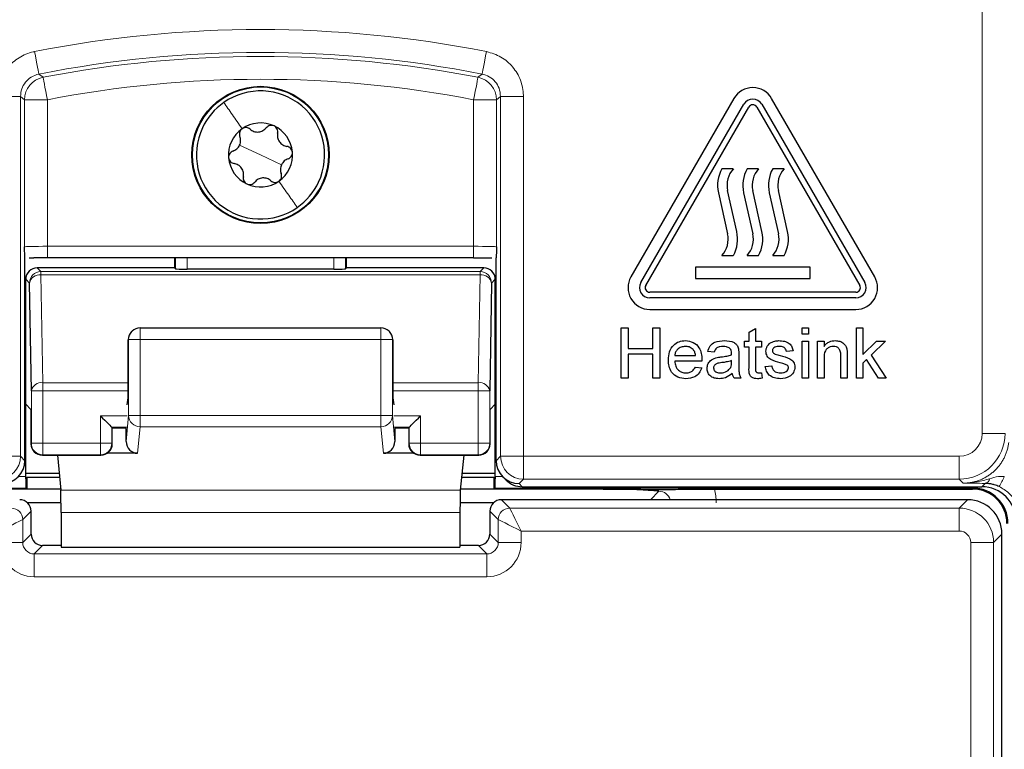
# Paper-space layout 'Blatt3' of a CAD drawing. Header units: millimetres. Extents: x 5 to 418, y 2 to 292.
# Tile 11 of 36: x 132 to 154, y 183 to 199. Entities that reach past the tile are written whole.
import ezdxf

# ---------------------------------------------------------------- set-up
doc = ezdxf.new("R2010")
doc.units = ezdxf.units.MM

psp = doc.layouts.new('Blatt3')

# ---------------------------------------------------------------- linework, layer by layer
at = {"color": 7, "linetype": 'Continuous', "lineweight": 18}
for p, q in [((153.4627, 189.5155), (153.4627, 231.3497)), ((131.9627, 196.8779), (132.4626, 196.8779)), ((132.4626, 196.8779), (132.4626, 189.0156)), ((132.5502, 193.5913), (132.5502, 196.8058)), ((132.5502, 196.8058), (133.0501, 196.8058)), ((133.0501, 196.8058), (133.0501, 193.6041)), ((142.3579, 196.8058), (142.8579, 196.8058)), ((142.3579, 193.6041), (142.3579, 196.8058)), ((142.8579, 196.8058), (142.8579, 193.5913)), ((142.9454, 189.0156), (142.9454, 196.8779)), ((143.4454, 196.8779), (142.9454, 196.8779)), ((143.4454, 196.8779), (143.4454, 189.0156)), ((137.704, 195.5997), (137.247, 195.8129)), ((137.704, 195.5997), (138.161, 195.3865)), ((133.0501, 193.3542), (133.0501, 193.6041)), ((133.0501, 193.6041), (142.3579, 193.6041)), ((142.3579, 193.3542), (142.3579, 193.6041)), ((135.8497, 193.1107), (135.8497, 193.3542)), ((136.0997, 193.3542), (136.0997, 193.1064)), ((139.3083, 193.1064), (139.3083, 193.3542)), ((139.5583, 193.3542), (139.5583, 193.1107)), ((132.8274, 193.1326), (132.9086, 193.0515)), ((142.4995, 193.0515), (142.5806, 193.1326)), ((132.6586, 192.8015), (132.5775, 192.8827)), ((132.9086, 193.0515), (132.9086, 192.9783)), ((132.9086, 193.0515), (142.4995, 193.0515)), ((132.9086, 192.9783), (132.9497, 190.6229)), ((132.9086, 192.9783), (142.4995, 192.9783)), ((142.4583, 190.6229), (142.4995, 192.9783)), ((142.4995, 192.9783), (142.4995, 193.0515)), ((142.8306, 192.8827), (142.7494, 192.8015)), ((135.0747, 191.5703), (135.0747, 191.8203)), ((140.3333, 191.5703), (140.3333, 191.8203)), ((134.8247, 191.5703), (134.8159, 191.5615)), ((134.8247, 189.9072), (134.8247, 191.5703)), ((134.8247, 191.5703), (135.0747, 191.5703)), ((140.3333, 191.5703), (135.0747, 191.5703)), ((135.0747, 191.5703), (135.0747, 189.9072)), ((140.3333, 189.9072), (140.3333, 191.5703)), ((140.3333, 191.5703), (140.5833, 191.5703)), ((140.5833, 191.5703), (140.5833, 189.9072)), ((140.5921, 191.5615), (140.5833, 191.5703)), ((132.9497, 190.6229), (132.9497, 190.4462)), ((132.9497, 190.6229), (134.8159, 190.6229)), ((140.5921, 190.6229), (142.4583, 190.6229)), ((142.4583, 190.4462), (142.4583, 190.6229)), ((132.6997, 189.2997), (132.6997, 190.4462)), ((132.9497, 190.4462), (132.6997, 190.4462)), ((132.9497, 190.4462), (132.9497, 189.2997)), ((132.9497, 190.4462), (134.8156, 190.4462)), ((140.5924, 190.4462), (142.4583, 190.4462)), ((142.4583, 189.2997), (142.4583, 190.4462)), ((142.7083, 190.4462), (142.4583, 190.4462)), ((142.7083, 190.4462), (142.7083, 189.2997)), ((134.2083, 189.2997), (134.2083, 189.8997)), ((134.7941, 189.8997), (134.2083, 189.8997)), ((134.7697, 189.3354), (134.8247, 189.9072)), ((134.8247, 189.9072), (135.0747, 189.9072)), ((135.0747, 189.9072), (140.3333, 189.9072)), ((135.0747, 189.6612), (135.0747, 189.9072)), ((140.3333, 189.9072), (140.5833, 189.9072)), ((140.3333, 189.6612), (140.3333, 189.9072)), ((140.5833, 189.9072), (140.6384, 189.3354)), ((141.1997, 189.8997), (140.6139, 189.8997)), ((141.1997, 189.8997), (141.1997, 189.2997)), ((134.4583, 189.6497), (134.4583, 189.2997)), ((134.7898, 189.6497), (134.4583, 189.6497)), ((135.0747, 189.6612), (135.0189, 189.0822)), ((140.3333, 189.6612), (135.0747, 189.6612)), ((140.3891, 189.0822), (140.3333, 189.6612)), ((140.9497, 189.6497), (140.6182, 189.6497)), ((140.9497, 189.2997), (140.9497, 189.6497)), ((153.9626, 189.5155), (153.4627, 189.5155)), ((132.6902, 189.2902), (132.6997, 189.2997)), ((132.9497, 189.2997), (132.6997, 189.2997)), ((132.9497, 189.2997), (132.9497, 189.0497)), ((132.9497, 189.2997), (134.2083, 189.2997)), ((134.2083, 189.0497), (134.2083, 189.2997)), ((134.4583, 189.2997), (134.2083, 189.2997)), ((134.4583, 189.2997), (134.4678, 189.2902)), ((140.9402, 189.2902), (140.9497, 189.2997)), ((141.1997, 189.2997), (140.9497, 189.2997)), ((141.1997, 189.2997), (141.1997, 189.0497)), ((141.1997, 189.2997), (142.4583, 189.2997)), ((142.4583, 189.0497), (142.4583, 189.2997)), ((142.7083, 189.2997), (142.4583, 189.2997)), ((142.7083, 189.2997), (142.7178, 189.2902)), ((131.9627, 189.0156), (132.4626, 189.0156)), ((132.4626, 189.0156), (132.5588, 188.9195)), ((132.9497, 189.0497), (132.9402, 189.0402)), ((132.9497, 189.0497), (134.2083, 189.0497)), ((134.2179, 189.0402), (134.2083, 189.0497)), ((141.1997, 189.0497), (141.1902, 189.0402)), ((141.1997, 189.0497), (142.4583, 189.0497)), ((142.4679, 189.0402), (142.4583, 189.0497)), ((142.8493, 188.9195), (142.9454, 189.0156)), ((142.9454, 189.0156), (143.4454, 189.0156)), ((143.4454, 189.0156), (152.9628, 189.0156)), ((143.4454, 188.5157), (143.4454, 189.0156)), ((152.9628, 188.5157), (152.9628, 189.0156)), ((132.4177, 188.5716), (132.5775, 188.5716)), ((142.8306, 188.5716), (142.9904, 188.5716)), ((143.4454, 188.5157), (143.3494, 188.4197)), ((143.3494, 188.4197), (143.4193, 188.3497)), ((152.9628, 188.5157), (143.4454, 188.5157)), ((153.0489, 188.4296), (152.9628, 188.5157)), ((153.4541, 188.3497), (153.5277, 188.4233)), ((132.5818, 188.3216), (122.154, 188.3216)), ((142.0672, 188.2775), (133.3409, 188.2775)), ((153.254, 188.3216), (142.8263, 188.3216)), ((146.2205, 188.0658), (146.4047, 188.2501)), ((153.254, 188.3216), (153.254, 188.3497)), ((153.254, 188.3216), (153.254, 188.2997)), ((142.9629, 188.0658), (143.1461, 187.8826)), ((152.962, 187.8826), (153.1453, 188.0658)), ((132.6951, 187.8159), (132.5119, 187.6326)), ((142.06, 187.7855), (133.348, 187.7855)), ((142.8962, 187.6326), (142.7129, 187.8159)), ((143.1461, 187.8826), (152.962, 187.8826)), ((152.962, 187.8826), (152.962, 187.3826)), ((132.5119, 187.6326), (132.5119, 187.1325)), ((142.8962, 187.1325), (142.8962, 187.6326)), ((132.5119, 187.1325), (132.6951, 187.3158)), ((142.7129, 187.3158), (142.8962, 187.1325)), ((143.3961, 187.3826), (143.3961, 187.1325)), ((152.962, 187.3826), (143.3961, 187.3826)), ((153.8951, 187.3159), (153.7119, 187.1327)), ((132.0119, 187.1325), (132.5119, 187.1325)), ((132.9451, 187.0658), (132.7618, 186.8826)), ((142.6462, 186.8826), (142.4629, 187.0658)), ((143.3961, 187.1325), (142.8962, 187.1325)), ((153.7119, 187.1327), (153.2119, 187.1327)), ((153.2119, 178.7702), (153.2119, 187.1327)), ((153.7119, 187.1327), (153.7119, 178.7702)), ((132.7618, 186.3826), (132.7618, 186.8826)), ((132.7618, 186.8826), (142.6462, 186.8826)), ((142.6462, 186.3826), (142.6462, 186.8826)), ((142.6462, 186.3826), (132.7618, 186.3826))]:
    psp.add_line(p, q, dxfattribs=at)
at = {"color": 7, "linetype": 'Continuous', "lineweight": 25}
for p, q in [((148.0427, 196.8343), (145.7927, 192.9372)), ((151.1154, 192.9372), (148.8654, 196.8343)), ((146.0092, 192.8122), (148.2592, 196.7093)), ((146.1174, 192.7497), (148.3674, 196.6468)), ((148.5406, 196.6468), (150.7906, 192.7497)), ((148.6489, 196.7093), (150.8989, 192.8122)), ((148.029, 195.2997), (147.779, 195.2997)), ((148.579, 195.2997), (148.329, 195.2997)), ((149.1387, 195.2997), (148.8887, 195.2997)), ((148.1042, 193.9244), (147.904, 194.8198)), ((148.6542, 193.9244), (148.454, 194.8198)), ((149.2139, 193.9244), (149.0137, 194.8198)), ((147.7038, 194.775), (147.904, 193.8797)), ((148.2538, 194.775), (148.454, 193.8797)), ((148.8135, 194.775), (149.0137, 193.8797)), ((132.5588, 188.9198), (132.5588, 193.3552)), ((132.6493, 193.3521), (132.7574, 193.3528)), ((142.3579, 193.3542), (133.0501, 193.3542)), ((135.8278, 193.3542), (135.8278, 193.1326)), ((139.5802, 193.1326), (139.5802, 193.3542)), ((142.8493, 188.9198), (142.8493, 193.3552)), ((147.779, 193.3997), (148.029, 193.3997)), ((148.329, 193.3997), (148.579, 193.3997)), ((148.8887, 193.3997), (149.1387, 193.3997)), ((135.8278, 193.1326), (132.8274, 193.1326)), ((135.8497, 193.1107), (135.8278, 193.1326)), ((139.3083, 193.1064), (136.0997, 193.1064)), ((139.5802, 193.1326), (139.5583, 193.1107)), ((142.5806, 193.1326), (139.5802, 193.1326)), ((149.704, 193.1497), (147.204, 193.1497)), ((147.204, 193.1497), (147.204, 192.8997)), ((149.704, 192.8997), (149.704, 193.1497)), ((132.5775, 190.1536), (132.5775, 192.8827)), ((142.8306, 190.1536), (142.8306, 192.8827)), ((147.204, 192.8997), (149.704, 192.8997)), ((132.6997, 190.4462), (132.6586, 192.8015)), ((142.7494, 192.8015), (142.7083, 190.4462)), ((150.704, 192.5997), (146.204, 192.5997)), ((150.704, 192.4747), (146.204, 192.4747)), ((146.204, 192.2247), (150.704, 192.2247)), ((135.0747, 191.8203), (140.3333, 191.8203)), ((145.5809, 190.7247), (145.5809, 191.8247)), ((145.5809, 191.8247), (145.7361, 191.8247)), ((145.7361, 191.8247), (145.7361, 191.3734)), ((146.272, 191.3734), (146.272, 191.8247)), ((146.272, 191.8247), (146.4271, 191.8247)), ((146.4271, 191.8247), (146.4271, 190.7247)), ((148.3733, 191.7242), (148.5143, 191.8044)), ((148.5143, 191.8044), (148.5143, 191.5286)), ((149.5297, 191.6837), (149.5297, 191.8247)), ((149.5297, 191.8247), (149.6707, 191.8247)), ((149.6707, 191.8247), (149.6707, 191.6837)), ((150.7167, 191.8247), (150.8577, 191.8247)), ((150.7167, 190.7247), (150.7167, 191.8247)), ((150.8577, 191.8247), (150.8577, 191.2412)), ((134.8979, 191.7471), (134.8904, 191.7396)), ((140.5176, 191.7396), (140.5101, 191.7471)), ((148.3733, 191.5286), (148.3733, 191.7242)), ((149.6707, 191.6837), (149.5297, 191.6837)), ((134.8159, 190.5399), (134.8159, 191.5615)), ((140.5921, 191.5615), (140.5921, 190.5399)), ((145.7361, 191.3734), (146.272, 191.3734)), ((148.2745, 191.4016), (148.2745, 191.5286)), ((148.2745, 191.5286), (148.3733, 191.5286)), ((148.3733, 191.4016), (148.2745, 191.4016)), ((148.3733, 190.9506), (148.3733, 191.4016)), ((148.5143, 191.5286), (148.6412, 191.5286)), ((148.6412, 191.4016), (148.5143, 191.4016)), ((148.5143, 191.4016), (148.5143, 190.9455)), ((148.6412, 191.5286), (148.6412, 191.4016)), ((149.5297, 191.5286), (149.6707, 191.5286)), ((149.5297, 190.7247), (149.5297, 191.5286)), ((149.6707, 191.5286), (149.6707, 190.7247)), ((149.8681, 190.7247), (149.8681, 191.5286)), ((149.8681, 191.5286), (150.0092, 191.5286)), ((150.0092, 191.5286), (150.0092, 191.4164)), ((150.8577, 191.2412), (151.1526, 191.5286)), ((151.3489, 191.5286), (151.0402, 191.228)), ((151.1526, 191.5286), (151.3489, 191.5286)), ((146.272, 191.2465), (145.7361, 191.2465)), ((145.7361, 191.2465), (145.7361, 190.7247)), ((146.272, 190.7247), (146.272, 191.2465)), ((146.7515, 191.2183), (147.2027, 191.2183)), ((147.6117, 191.2888), (147.4707, 191.3029)), ((148.1476, 191.2458), (148.1476, 191.0738)), ((149.3322, 191.317), (149.1912, 191.3029)), ((150.0092, 191.1557), (150.0092, 190.7247)), ((150.3758, 190.7247), (150.3758, 191.2046)), ((150.5168, 191.2165), (150.5168, 190.7247)), ((151.0402, 191.228), (151.363, 190.7247)), ((147.3431, 191.0914), (146.7515, 191.0914)), ((147.2012, 190.9645), (147.3394, 190.9504)), ((147.9918, 191.0645), (147.9925, 191.1055)), ((148.7258, 190.9786), (148.8668, 190.9927)), ((150.9386, 191.1291), (150.8577, 191.0502)), ((150.8577, 191.0502), (150.8577, 190.7247)), ((151.1982, 190.7247), (150.9386, 191.1291)), ((145.7361, 190.7247), (145.5809, 190.7247)), ((146.4271, 190.7247), (146.272, 190.7247)), ((148.1899, 190.7247), (148.0489, 190.7247)), ((148.6412, 190.8411), (148.6553, 190.7227)), ((149.6707, 190.7247), (149.5297, 190.7247)), ((150.0092, 190.7247), (149.8681, 190.7247)), ((150.5168, 190.7247), (150.3758, 190.7247)), ((150.8577, 190.7247), (150.7167, 190.7247)), ((151.363, 190.7247), (151.1982, 190.7247)), ((134.7941, 190.1364), (134.8122, 190.2927)), ((140.5958, 190.2927), (140.6139, 190.1364)), ((132.6902, 190.0408), (132.5775, 190.1536)), ((132.5775, 188.5716), (132.5775, 190.1536)), ((142.8306, 190.1536), (142.7178, 190.0408)), ((142.8306, 188.5716), (142.8306, 190.1536)), ((132.6902, 190.0408), (132.6902, 189.2902)), ((142.7178, 189.2902), (142.7178, 190.0408)), ((134.4583, 189.6497), (134.4678, 189.6402)), ((140.9497, 189.6497), (140.9402, 189.6402)), ((134.4678, 189.2902), (134.4678, 189.6402)), ((134.7714, 189.6313), (134.4678, 189.6313)), ((134.7697, 189.3354), (134.7697, 189.6313)), ((140.9402, 189.6313), (140.6366, 189.6313)), ((140.6384, 189.6313), (140.6384, 189.3354)), ((140.9402, 189.6402), (140.9402, 189.2902)), ((132.9402, 189.0402), (134.2179, 189.0402)), ((133.2674, 189.0402), (133.3409, 188.2775)), ((135.0189, 189.0822), (134.3564, 189.0822)), ((141.0516, 189.0822), (140.3891, 189.0822)), ((141.1902, 189.0402), (142.4679, 189.0402)), ((142.1406, 189.0402), (142.0672, 188.2775)), ((132.5588, 188.9195), (132.5588, 188.9198)), ((142.8493, 188.9195), (142.8493, 188.9198)), ((132.5775, 188.6494), (133.305, 188.6494)), ((142.103, 188.6494), (142.8306, 188.6494)), ((142.9957, 188.5662), (143.0656, 188.4962)), ((132.5774, 188.5264), (132.5775, 188.5264)), ((132.6037, 188.5525), (132.5775, 188.5264)), ((133.3144, 188.5525), (132.6037, 188.5525)), ((132.6037, 188.5525), (132.6037, 188.2997)), ((142.8044, 188.5525), (142.0937, 188.5525)), ((142.8305, 188.5264), (142.8044, 188.5525)), ((142.8044, 188.2997), (142.8044, 188.5525)), ((142.8305, 188.5264), (142.8306, 188.5264)), ((132.6037, 188.2997), (130.2205, 188.2997)), ((132.6037, 188.2997), (132.5818, 188.3216)), ((133.3387, 188.2997), (132.6037, 188.2997)), ((142.8044, 188.2997), (142.0693, 188.2997)), ((142.8263, 188.3216), (142.8044, 188.2997)), ((145.1876, 188.2997), (142.8044, 188.2997)), ((143.4193, 188.3497), (153.4541, 188.3497)), ((147.6166, 188.2997), (153.254, 188.2997)), ((133.3472, 187.9984), (132.6159, 187.9984)), ((142.7921, 187.9984), (142.0608, 187.9984)), ((153.1453, 188.0658), (142.9629, 188.0658)), ((132.6951, 187.3158), (132.6951, 187.8159)), ((133.348, 187.7855), (133.348, 187.0311)), ((142.06, 187.7855), (142.06, 187.0311)), ((142.7129, 187.8159), (142.7129, 187.3158)), ((153.8951, 131.3335), (153.8951, 187.3159)), ((133.348, 187.0658), (132.9451, 187.0658)), ((142.4629, 187.0658), (142.06, 187.0658)), ((133.348, 187.0311), (142.06, 187.0311))]:
    psp.add_line(p, q, dxfattribs=at)
at = {"color": 7, "linetype": 'Continuous', "lineweight": 18, "flags": 128}
for points in [[(132.769, 197.8588), (132.7876, 197.7641), (132.8056, 197.6731), (132.8222, 197.5889), (132.8368, 197.515), (132.8488, 197.4539), (132.8579, 197.4081), (132.8636, 197.3792), (132.8657, 197.3683)], [(142.6391, 197.8588), (142.6204, 197.7641), (142.6024, 197.6731), (142.5858, 197.5889), (142.5712, 197.515), (142.5592, 197.4539), (142.5502, 197.4081), (142.5445, 197.3792), (142.5423, 197.3683)], [(132.8657, 197.3683), (132.8835, 197.354), (132.9548, 197.2965)], [(132.9548, 197.2965), (132.9569, 197.2856), (132.9625, 197.2567), (132.9714, 197.2109), (132.9833, 197.1498), (132.9976, 197.0758), (133.014, 196.9916), (133.0317, 196.9005), (133.0501, 196.8058)], [(142.4533, 197.2965), (142.4512, 197.2856), (142.4456, 197.2567), (142.4366, 197.2109), (142.4248, 197.1498), (142.4104, 197.0758), (142.394, 196.9916), (142.3763, 196.9005), (142.3579, 196.8058)], [(142.4533, 197.2965), (142.471, 197.3108), (142.5423, 197.3683)], [(132.5502, 196.8058), (132.5063, 196.8419), (132.4626, 196.8779)], [(142.9454, 196.8779), (142.9018, 196.8419), (142.8579, 196.8058)], [(143.1461, 187.8826), (143.1517, 187.8715), (143.1664, 187.842), (143.1898, 187.7953), (143.2209, 187.7331), (143.2586, 187.6577), (143.3014, 187.572), (143.3479, 187.4791), (143.3961, 187.3826)], [(132.0119, 187.3826), (132.1084, 187.4309), (132.2013, 187.4773), (132.287, 187.5202), (132.3624, 187.5579), (132.4246, 187.589), (132.4713, 187.6123), (132.5008, 187.6271), (132.5119, 187.6326)], [(142.8962, 187.6326), (142.9073, 187.6271), (142.9367, 187.6123), (142.9834, 187.589), (143.0457, 187.5579), (143.121, 187.5202), (143.2068, 187.4773), (143.2996, 187.4309), (143.3961, 187.3826)]]:
    psp.add_lwpolyline(points, dxfattribs=at)
at = {"color": 7, "linetype": 'Continuous', "lineweight": 25, "flags": 128}
for points in [[(134.2083, 189.8997), (134.2566, 189.8514), (134.303, 189.805), (134.3459, 189.7621), (134.3836, 189.7245), (134.4147, 189.6933), (134.438, 189.67), (134.4528, 189.6553), (134.4583, 189.6497)], [(140.9497, 189.6497), (140.9553, 189.6553), (140.97, 189.67), (140.9934, 189.6933), (141.0245, 189.7245), (141.0622, 189.7621), (141.105, 189.805), (141.1515, 189.8514), (141.1997, 189.8997)]]:
    psp.add_lwpolyline(points, dxfattribs=at)
at = {"color": 7, "linetype": 'Continuous', "lineweight": 25}
for radius in [1.5, 1.486]:
    psp.add_circle((137.704, 195.5997), radius, dxfattribs=at)
at = {"color": 7, "linetype": 'Continuous', "lineweight": 18}
for centre, radius, start, end in [((137.704, 172.8497), 25.4913, 78.83718, 101.16282), ((137.704, 172.8497), 24.9914, 78.83718, 101.16282), ((137.704, 172.8497), 24.9038, 79.00614, 100.99386), ((133.0503, 196.8056), 0.5001, 101.01006, 179.9836), ((137.704, 172.8497), 24.4039, 79.00614, 100.99386), ((142.3578, 196.8056), 0.5001, 0.0164, 78.98994), ((132.9087, 192.8014), 0.2501, 90.02088, 179.97858), ((132.8801, 192.7535), 0.2266, 82.77443, 167.7613), ((142.4994, 192.8014), 0.2501, 0.02163, 89.9789), ((142.528, 192.7535), 0.2266, 12.23893, 97.22534), ((135.0746, 191.5704), 0.2499, 135.00325, 180.01845), ((140.3334, 191.5704), 0.2499, 359.97943, 44.99887), ((132.9212, 190.3981), 0.2266, 82.77647, 167.76154), ((142.4868, 190.3981), 0.2266, 12.23859, 97.2235), ((135.0736, 189.9101), 0.2489, 180.67087, 270.24552), ((140.3344, 189.9101), 0.2489, 269.7552, 359.32841), ((152.9626, 189.5157), 1, 270.00873, 359.99127), ((132.9498, 189.2998), 0.2501, 180.01992, 269.97891), ((134.2083, 189.2998), 0.2501, 270.02099, 359.98019), ((141.1998, 189.2998), 0.2501, 180.01984, 269.97898), ((142.4583, 189.2998), 0.2501, 270.02099, 359.98008), ((131.9625, 189.0158), 0.5001, 270.02011, 359.9793), ((143.4455, 189.0158), 0.5001, 180.02066, 269.97987), ((152.4863, 189.1732), 1.5781, 328.71569, 337.7001), ((153.4968, 188.5506), 0.131, 283.66485, 348.65115), ((132.2618, 187.6325), 0.2501, 0.02142, 89.97912), ((143.1462, 187.6325), 0.2501, 90.0211, 179.97837)]:
    psp.add_arc(centre, radius, start, end, dxfattribs=at)
at = {"color": 7, "linetype": 'Continuous', "lineweight": 25}
for centre, radius, start, end in [((137.704, 195.5997), 1.4, 334.98633, 124.98633), ((148.454, 196.5968), 0.475, 30, 150), ((137.704, 195.5997), 1.4, 124.98633, 154.98633), ((148.454, 196.5968), 0.225, 30, 150), ((148.454, 196.5968), 0.1, 30, 150), ((137.704, 195.5997), 1.4, 154.98633, 304.98633), ((137.704, 195.5997), 0.7, 124.98633, 184.98633), ((137.704, 195.5997), 0.7, 64.98633, 124.98633), ((137.704, 195.5997), 0.7, 4.98633, 64.98633), ((137.704, 195.5997), 0.7, 184.98633, 244.98633), ((137.704, 195.5997), 0.7, 304.98633, 4.98633), ((148.4334, 194.9382), 0.7476, 151.07724, 192.60593), ((148.4334, 194.9382), 0.5424, 138.198, 192.60593), ((148.9834, 194.9382), 0.7476, 151.07724, 192.60593), ((148.9834, 194.9382), 0.5424, 138.198, 192.60593), ((149.543, 194.9382), 0.7476, 151.07724, 192.60593), ((149.543, 194.9382), 0.5424, 138.198, 192.60593), ((137.704, 195.5997), 0.7, 244.98633, 304.98633), ((137.704, 195.5997), 1.4, 304.98633, 334.98633), ((147.3747, 193.7613), 0.5424, 318.198, 12.60593), ((147.3747, 193.7613), 0.7476, 331.07724, 12.60593), ((147.9247, 193.7613), 0.5424, 318.198, 12.60593), ((147.9247, 193.7613), 0.7476, 331.07724, 12.60593), ((148.4843, 193.7613), 0.5424, 318.198, 12.60593), ((148.4843, 193.7613), 0.7476, 331.07724, 12.60593), ((146.204, 192.6997), 0.475, 150, 270), ((150.704, 192.6997), 0.475, 270, 30), ((146.204, 192.6997), 0.225, 150, 270), ((146.204, 192.6997), 0.1, 150, 270), ((150.704, 192.6997), 0.225, 270, 30), ((150.704, 192.6997), 0.1, 270, 30), ((135.0747, 191.5703), 0.25, 90, 135), ((140.3333, 191.5703), 0.25, 45, 90), ((132.9403, 189.2902), 0.2501, 180.02163, 269.9789), ((134.2178, 189.2902), 0.2501, 270.02102, 359.97845), ((141.1903, 189.2902), 0.2501, 180.02158, 269.97901), ((142.4678, 189.2902), 0.2501, 270.02088, 359.97858), ((153.254, 187.5497), 0.7719, 0, 90), ((153.254, 187.5497), 0.75, 0, 90), ((132.4451, 187.8158), 0.25, 0.0197, 89.98083), ((142.9629, 187.8158), 0.25, 90.01927, 179.98009)]:
    psp.add_arc(centre, radius, start, end, dxfattribs=at)
at = {"color": 7, "linetype": 'Continuous', "lineweight": 18}
for centre, major_axis, ratio, start_param, end_param in [((133.0501, 193.591), (0.5, 0), 0.0261826, 1.5707963, 3.1241394), ((142.3579, 193.591), (0.5, 0), 0.0261826, 0.0174533, 1.5707963), ((152.9626, 189.5157), (-0.3537, 0.3537), 0.9996955, 2.3563468, 3.9268385), ((146.4013, 187.997), (0.1811, 0.1811), 0.9759379, 5.7611944, 7.0672139), ((146.4013, 187.997), (-0.8863, -0.8863), 0.9972647, 2.357564, 2.5991163), ((152.9619, 187.1326), (0.5303, -0.5303), 0.9998985, 0.7855505, 2.3560422), ((152.9619, 187.1326), (0.1768, 0.1768), 0.9996955, 5.4979394, 7.0684312), ((132.7621, 187.1327), (-0.5305, -0.5305), 0.9996955, 5.4979394, 7.0684312), ((132.7621, 187.1327), (0.177, 0.177), 0.9984793, 2.3563468, 3.9268385), ((142.646, 187.1327), (0.5305, -0.5305), 0.9996955, 5.4979394, 7.0684312), ((142.646, 187.1327), (0.177, -0.177), 0.9984793, 5.4979394, 7.0684312)]:
    psp.add_ellipse(centre, major_axis=major_axis, ratio=ratio, start_param=start_param, end_param=end_param, dxfattribs=at)
at = {"color": 7, "linetype": 'Continuous', "lineweight": 25}
for centre, major_axis, ratio, start_param, end_param in [((133.0501, 193.3411), (0.75, 0), 0.0174551, 1.5707963, 1.9794839), ((132.8275, 192.8826), (0.1768, -0.1768), 0.9996955, 2.3563468, 3.9268385), ((136.0997, 193.1108), (0.25, 0), 0.0174551, 3.1590459, 4.712389), ((139.3083, 193.1108), (0.25, 0), 0.0174551, 4.712389, 6.265732), ((142.5805, 192.8826), (-0.1768, -0.1768), 0.9996955, 2.3563468, 3.9268385), ((135.0703, 191.566), (0.2359, 0.0977), 0.9756194, 1.9722982, 2.7400908), ((140.3377, 191.566), (0.2359, -0.0977), 0.9756194, 0.4015019, 1.1692945), ((135.066, 191.5616), (0.1768, 0.1768), 0.9996955, 2.3385889, 2.3563468), ((140.3421, 191.5616), (0.1768, -0.1768), 0.9996955, 0.7852459, 0.8030037), ((134.8116, 190.5399), (0, 0.25), 0.0174551, 3.2911086, 4.712389), ((140.5965, 190.5399), (0, 0.25), 0.0174551, 1.5707963, 2.9920767), ((135.0197, 189.3362), (-0.0244, -0.2529), 0.9838215, 4.8099607, 6.3776443), ((140.3883, 189.3362), (-0.0244, 0.2529), 0.9838215, 3.0471336, 4.6148173), ((132.0587, 188.9196), (0.5001, 0), 0.9996955, 4.712389, 6.2828806), ((143.3494, 188.9196), (0.5001, 0), 0.9996955, 3.1418973, 4.712389), ((132.5731, 188.5716), (0, 0.25), 0.0174551, 4.5305121, 4.712389), ((142.8349, 188.5716), (0, 0.25), 0.0174551, 1.5707963, 1.7526732), ((132.5818, 188.5716), (0, 0.25), 0.0174551, 1.7526732, 3.1241394), ((142.8262, 188.5716), (0, 0.25), 0.0174551, 3.1590459, 4.5305121), ((143.4192, 188.8498), (0.3537, -0.3537), 0.9996955, 4.712389, 5.4979394), ((133.3393, 187.7855), (0, 0.5), 0.0174551, 4.712389, 6.103873), ((142.0687, 187.7855), (0, 0.5), 0.0174551, 0.1793123, 1.5707963), ((153.4539, 187.5996), (0.5305, 0.5305), 0.9996955, 5.4979394, 7.0684312), ((153.1452, 187.3159), (0.5303, -0.5303), 0.9998985, 0.7855505, 2.3560422), ((132.9453, 187.316), (0.177, 0.177), 0.9984793, 2.3563468, 3.9268385), ((142.4627, 187.316), (0.177, -0.177), 0.9984793, 5.4979394, 7.0684312)]:
    psp.add_ellipse(centre, major_axis=major_axis, ratio=ratio, start_param=start_param, end_param=end_param, dxfattribs=at)
at = {"color": 7, "linetype": 'Continuous', "lineweight": 18}
for points, knots in [([(132.769, 197.8588), (132.7603, 197.857), (132.6421, 197.8326), (132.4218, 197.7417), (132.1682, 197.5145), (131.9958, 197.2152), (131.9737, 196.9903), (131.9627, 196.8779)], [0, 0, 0, 0, 0.01936659, 0.26450738, 0.5096537, 0.75482775, 1, 1, 1, 1]), ([(143.4454, 196.8779), (143.4453, 196.8867), (143.4443, 197.0074), (143.3977, 197.2411), (143.2239, 197.5339), (142.9636, 197.761), (142.7473, 197.8262), (142.6391, 197.8588)], [0, 0, 0, 0, 0.0193657, 0.2645105, 0.509653, 0.7548267, 1, 1, 1, 1]), ([(132.4626, 196.8779), (132.4681, 196.9341), (132.4791, 197.0467), (132.5654, 197.1955), (132.695, 197.3156), (132.8074, 197.3503), (132.8657, 197.3683)], [0, 0, 0, 0, 0.2452696, 0.4904939, 0.7356928, 1, 1, 1, 1]), ([(142.5423, 197.3683), (142.5965, 197.352), (142.7048, 197.3194), (142.834, 197.2059), (142.9268, 197.0556), (142.9391, 196.9386), (142.9454, 196.8779)], [0, 0, 0, 0, 0.24526535, 0.49048757, 0.73568534, 1, 1, 1, 1]), ([(136.9013, 196.7467), (136.9616, 196.6605), (137.0823, 196.488), (137.2292, 196.2782), (137.3027, 196.1732)], [0, 0, 0, 0, 0.5000044, 1, 1, 1, 1]), ([(138.5068, 194.4527), (138.4464, 194.5389), (138.3257, 194.7114), (138.1788, 194.9213), (138.1054, 195.0262)], [0, 0, 0, 0, 0.5000044, 1, 1, 1, 1]), ([(153.0489, 188.4296), (153.0862, 188.4307), (153.1511, 188.4328), (153.2428, 188.4473), (153.3242, 188.4668), (153.4047, 188.4934), (153.4824, 188.5267), (153.5565, 188.5662), (153.6269, 188.6116), (153.694, 188.6633), (153.7563, 188.7205), (153.8132, 188.7823), (153.8646, 188.8484), (153.9109, 188.9195), (153.9508, 188.9941), (153.984, 189.0713), (154.0106, 189.1508), (154.0311, 189.2331), (154.0388, 189.2895), (154.0427, 189.3179)], [0, 0, 0, 0, 0.0768274, 0.1335019, 0.1905696, 0.248875, 0.3076073, 0.3642512, 0.421285, 0.4795653, 0.5382754, 0.5949579, 0.6520374, 0.7103623, 0.7691173, 0.825813, 0.8829046, 0.9412355, 1, 1, 1, 1]), ([(153.6252, 188.5248), (153.6887, 188.5456), (153.7916, 188.5794), (153.9034, 188.5758), (153.9463, 188.5744)], [0, 0, 0, 0, 0.6162701, 1, 1, 1, 1]), ([(153.0489, 188.4296), (153.0503, 188.4296), (153.056, 188.4295), (153.0771, 188.4296), (153.1775, 188.4315), (153.3661, 188.4515), (153.5351, 188.4993), (153.6252, 188.5248)], [0, 0, 0, 0, 0.0073785, 0.029542, 0.1082787, 0.5243905, 1, 1, 1, 1]), ([(153.5277, 188.4233), (153.4444, 188.4242), (153.2767, 188.4261), (153.1263, 188.4284), (153.0498, 188.4296), (153.0489, 188.4296)], [0, 0, 0, 0, 0.49347271, 0.99352738, 1, 1, 1, 1]), ([(154.2742, 187.67), (154.2729, 187.7031), (154.2683, 187.8203), (154.2051, 188.0155), (154.0551, 188.2262), (153.9083, 188.3113), (153.8349, 188.3538)], [0, 0, 0, 0, 0.1158488, 0.4107403, 0.7054037, 1, 1, 1, 1])]:
    psp.add_open_spline(points, degree=3, knots=knots, dxfattribs=at)
at = {"color": 7, "linetype": 'Continuous', "lineweight": 25}
for points, knots in [([(137.3027, 196.1732), (137.2902, 196.1625), (137.2653, 196.1409), (137.2456, 196.096), (137.2402, 196.0493), (137.2486, 196.0211), (137.2528, 196.0069)], [0, 0, 0, 0, 0.2492286, 0.4997287, 0.7493288, 1, 1, 1, 1]), ([(137.476, 196.1631), (137.4641, 196.1719), (137.4404, 196.1895), (137.3948, 196.2004), (137.3459, 196.1973), (137.3171, 196.1812), (137.3027, 196.1732)], [0, 0, 0, 0, 0.2508426, 0.4998228, 0.7500028, 1, 1, 1, 1]), ([(137.476, 196.1631), (137.5018, 196.1445), (137.5405, 196.1166), (137.6073, 196.1015), (137.66, 196.1), (137.7117, 196.1105), (137.7753, 196.1368), (137.8087, 196.1712), (137.831, 196.1941)], [0, 0, 0, 0, 0.2491408, 0.3742758, 0.4988812, 0.623972, 0.7497369, 1, 1, 1, 1]), ([(138, 196.2341), (137.9845, 196.2395), (137.9533, 196.2503), (137.9046, 196.2449), (137.8615, 196.2262), (137.8412, 196.2048), (137.831, 196.1941)], [0, 0, 0, 0, 0.2492306, 0.4997313, 0.749342, 1, 1, 1, 1]), ([(138.0779, 196.0789), (138.0796, 196.0936), (138.083, 196.1229), (138.0696, 196.1678), (138.0425, 196.2086), (138.0142, 196.2256), (138, 196.2341)], [0, 0, 0, 0, 0.2508641, 0.49981432, 0.74998603, 1, 1, 1, 1]), ([(137.1021, 195.6839), (137.1311, 195.697), (137.1746, 195.7165), (137.2211, 195.7668), (137.2487, 195.8117), (137.2655, 195.8617), (137.2745, 195.93), (137.2615, 195.9762), (137.2528, 196.0069)], [0, 0, 0, 0, 0.24908442, 0.37421972, 0.49883157, 0.62393451, 0.74971446, 1, 1, 1, 1]), ([(138.0779, 196.0789), (138.0747, 196.0473), (138.0699, 195.9998), (138.0903, 195.9344), (138.1152, 195.888), (138.1502, 195.8485), (138.2048, 195.8066), (138.2513, 195.7948), (138.2822, 195.7869)], [0, 0, 0, 0, 0.2491385, 0.3742753, 0.4988739, 0.6239694, 0.7497369, 1, 1, 1, 1]), ([(137.1021, 195.6839), (137.0885, 195.6781), (137.0615, 195.6663), (137.0292, 195.6323), (137.0075, 195.5884), (137.0069, 195.5554), (137.0067, 195.5389)], [0, 0, 0, 0, 0.25078917, 0.49974851, 0.74992637, 1, 1, 1, 1]), ([(138.4014, 195.6606), (138.3983, 195.6767), (138.392, 195.7091), (138.363, 195.7486), (138.3253, 195.7766), (138.2966, 195.7835), (138.2822, 195.7869)], [0, 0, 0, 0, 0.2492181, 0.4997291, 0.7493361, 1, 1, 1, 1]), ([(137.0067, 195.5389), (137.0098, 195.5227), (137.016, 195.4903), (137.045, 195.4508), (137.0827, 195.4228), (137.1114, 195.416), (137.1258, 195.4125)], [0, 0, 0, 0, 0.2492181, 0.4997291, 0.7493361, 1, 1, 1, 1]), ([(138.3059, 195.5155), (138.277, 195.5025), (138.2334, 195.4829), (138.187, 195.4326), (138.1593, 195.3878), (138.1426, 195.3377), (138.1336, 195.2695), (138.1466, 195.2233), (138.1552, 195.1926)], [0, 0, 0, 0, 0.2490844, 0.3742197, 0.4988316, 0.6239345, 0.7497145, 1, 1, 1, 1]), ([(138.3059, 195.5155), (138.3195, 195.5214), (138.3465, 195.5331), (138.3788, 195.5671), (138.4006, 195.611), (138.4011, 195.6441), (138.4014, 195.6606)], [0, 0, 0, 0, 0.2507872, 0.4997189, 0.7499284, 1, 1, 1, 1]), ([(137.3301, 195.1206), (137.3333, 195.1522), (137.3382, 195.1997), (137.3178, 195.265), (137.2928, 195.3114), (137.2578, 195.351), (137.2032, 195.3929), (137.1567, 195.4047), (137.1258, 195.4125)], [0, 0, 0, 0, 0.2491397, 0.3742772, 0.4988763, 0.6239724, 0.7497302, 1, 1, 1, 1]), ([(137.3301, 195.1206), (137.3284, 195.1059), (137.3251, 195.0766), (137.3384, 195.0316), (137.3656, 194.9908), (137.3939, 194.9739), (137.408, 194.9654)], [0, 0, 0, 0, 0.2508641, 0.49981432, 0.74998603, 1, 1, 1, 1]), ([(137.932, 195.0363), (137.9063, 195.0549), (137.8675, 195.0828), (137.8007, 195.0979), (137.7481, 195.0995), (137.6964, 195.0889), (137.6328, 195.0626), (137.5993, 195.0282), (137.577, 195.0054)], [0, 0, 0, 0, 0.24914081, 0.37427578, 0.49888118, 0.62397202, 0.7497369, 1, 1, 1, 1]), ([(137.932, 195.0363), (137.9439, 195.0275), (137.9676, 195.01), (138.0132, 194.999), (138.0621, 195.0021), (138.091, 195.0182), (138.1054, 195.0262)], [0, 0, 0, 0, 0.2508426, 0.4998227, 0.7500027, 1, 1, 1, 1]), ([(138.1054, 195.0262), (138.1178, 195.037), (138.1428, 195.0586), (138.1625, 195.1034), (138.1679, 195.1501), (138.1595, 195.1784), (138.1552, 195.1926)], [0, 0, 0, 0, 0.2492285, 0.4997287, 0.7493288, 1, 1, 1, 1]), ([(137.408, 194.9654), (137.4236, 194.96), (137.4547, 194.9492), (137.5035, 194.9545), (137.5466, 194.9732), (137.5669, 194.9946), (137.577, 195.0054)], [0, 0, 0, 0, 0.2492306, 0.4997314, 0.749342, 1, 1, 1, 1]), ([(132.5588, 193.3552), (132.5576, 193.3724), (132.5545, 193.417), (132.5518, 193.5273), (132.5502, 193.5907), (132.5502, 193.5913)], [0, 0, 0, 0, 0.3845173, 0.9942375, 1, 1, 1, 1]), ([(142.8579, 193.5913), (142.8579, 193.5907), (142.8562, 193.5273), (142.8536, 193.417), (142.8505, 193.3724), (142.8493, 193.3552)], [0, 0, 0, 0, 0.0057625, 0.6154827, 1, 1, 1, 1]), ([(142.3579, 193.3541), (142.4166, 193.3541), (142.5593, 193.3539), (142.6848, 193.3527), (142.7586, 193.352)], [0, 0, 0, 0, 0.4112779, 1, 1, 1, 1]), ([(146.6104, 191.1198), (146.6139, 191.1795), (146.6209, 191.2984), (146.7099, 191.4451), (146.8416, 191.5309), (146.9351, 191.5387), (146.9819, 191.5427)], [0, 0, 0, 0, 0.28075128, 0.55977706, 0.77966847, 1, 1, 1, 1]), ([(146.9813, 191.4157), (146.9498, 191.4131), (146.8869, 191.4079), (146.8111, 191.359), (146.7629, 191.2919), (146.7553, 191.2429), (146.7515, 191.2183)], [0, 0, 0, 0, 0.28019123, 0.55973976, 0.7796504, 1, 1, 1, 1]), ([(147.151, 191.3483), (147.1229, 191.3705), (147.0727, 191.4102), (147.0093, 191.414), (146.9813, 191.4157)], [0, 0, 0, 0, 0.5585114, 1, 1, 1, 1]), ([(146.9819, 191.5427), (147.0403, 191.5359), (147.1569, 191.5224), (147.2811, 191.4046), (147.3368, 191.2644), (147.3414, 191.1732), (147.3438, 191.1275)], [0, 0, 0, 0, 0.2793689, 0.5584026, 0.7788841, 1, 1, 1, 1]), ([(147.4707, 191.3029), (147.4836, 191.3467), (147.5094, 191.4339), (147.6485, 191.5314), (147.7641, 191.5384), (147.8349, 191.5427)], [0, 0, 0, 0, 0.28042986, 0.55930497, 1, 1, 1, 1]), ([(147.8096, 191.4157), (147.7855, 191.415), (147.7376, 191.4135), (147.671, 191.3923), (147.6302, 191.3426), (147.6179, 191.3068), (147.6117, 191.2888)], [0, 0, 0, 0, 0.2808566, 0.55976, 0.7794955, 1, 1, 1, 1]), ([(147.9561, 191.3732), (147.9307, 191.3879), (147.8851, 191.4142), (147.8327, 191.4153), (147.8096, 191.4157)], [0, 0, 0, 0, 0.5578672, 1, 1, 1, 1]), ([(147.8349, 191.5427), (147.9084, 191.5387), (148.0108, 191.5333), (148.1162, 191.449), (148.1326, 191.394), (148.1408, 191.3664)], [0, 0, 0, 0, 0.5592506, 0.7791883, 1, 1, 1, 1]), ([(147.9925, 191.2652), (147.992, 191.2878), (147.9911, 191.3279), (147.9668, 191.3594), (147.9561, 191.3732)], [0, 0, 0, 0, 0.5618832, 1, 1, 1, 1]), ([(148.1408, 191.3664), (148.1432, 191.344), (148.1476, 191.3039), (148.1476, 191.2636), (148.1476, 191.2458)], [0, 0, 0, 0, 0.55977393, 1, 1, 1, 1]), ([(148.7399, 191.3095), (148.7452, 191.3485), (148.7546, 191.4181), (148.8057, 191.4654), (148.8283, 191.4863)], [0, 0, 0, 0, 0.5589261, 1, 1, 1, 1]), ([(148.8283, 191.4863), (148.8628, 191.5047), (148.9246, 191.5378), (148.9943, 191.5412), (149.0251, 191.5427)], [0, 0, 0, 0, 0.558936, 1, 1, 1, 1]), ([(149.0354, 191.4157), (149.0012, 191.415), (148.95, 191.4138), (148.9014, 191.3779), (148.8833, 191.3491), (148.8817, 191.3323), (148.8809, 191.3239)], [0, 0, 0, 0, 0.49976879, 0.74908012, 0.87457925, 1, 1, 1, 1]), ([(149.0251, 191.5427), (149.0646, 191.5403), (149.1434, 191.5355), (149.249, 191.4926), (149.3139, 191.409), (149.3261, 191.3478), (149.3322, 191.317)], [0, 0, 0, 0, 0.280734, 0.5604258, 0.7794438, 1, 1, 1, 1]), ([(149.1912, 191.3029), (149.1862, 191.3223), (149.1761, 191.3612), (149.1187, 191.41), (149.067, 191.4136), (149.0354, 191.4157)], [0, 0, 0, 0, 0.2803076, 0.5602469, 1, 1, 1, 1]), ([(150.0092, 191.4164), (150.0257, 191.4377), (150.0587, 191.4801), (150.1421, 191.5324), (150.2116, 191.5388), (150.254, 191.5427)], [0, 0, 0, 0, 0.2805504, 0.5608113, 1, 1, 1, 1]), ([(150.2147, 191.4157), (150.1912, 191.4138), (150.144, 191.4099), (150.0801, 191.376), (150.0127, 191.2949), (150.0106, 191.2131), (150.0092, 191.1557)], [0, 0, 0, 0, 0.1872744, 0.3743639, 0.5605418, 1, 1, 1, 1]), ([(150.3758, 191.2046), (150.3756, 191.2331), (150.3752, 191.2897), (150.3463, 191.3677), (150.2819, 191.4097), (150.2371, 191.4137), (150.2147, 191.4157)], [0, 0, 0, 0, 0.2816837, 0.5597919, 0.7795867, 1, 1, 1, 1]), ([(150.254, 191.5427), (150.2868, 191.54), (150.3523, 191.5346), (150.4369, 191.4923), (150.4898, 191.4235), (150.503, 191.3734), (150.5096, 191.3483)], [0, 0, 0, 0, 0.2802154, 0.5599664, 0.7796341, 1, 1, 1, 1]), ([(147.2027, 191.2183), (147.1991, 191.2451), (147.1925, 191.293), (147.1636, 191.3314), (147.151, 191.3483)], [0, 0, 0, 0, 0.5606856, 1, 1, 1, 1]), ([(147.4566, 190.9378), (147.4597, 190.9675), (147.4658, 191.0268), (147.5276, 191.1191), (147.5996, 191.1481), (147.6434, 191.1659)], [0, 0, 0, 0, 0.2804623, 0.5609789, 1, 1, 1, 1]), ([(147.6434, 191.1659), (147.6649, 191.1706), (147.7033, 191.1791), (147.7422, 191.184), (147.7594, 191.1861)], [0, 0, 0, 0, 0.5599109, 1, 1, 1, 1]), ([(147.7594, 191.1861), (147.8034, 191.1917), (147.882, 191.2016), (147.9583, 191.223), (147.9918, 191.2324)], [0, 0, 0, 0, 0.5601841, 1, 1, 1, 1]), ([(147.9918, 191.2324), (147.9919, 191.2385), (147.9921, 191.2495), (147.9924, 191.2604), (147.9925, 191.2652)], [0, 0, 0, 0, 0.5600109, 1, 1, 1, 1]), ([(149.0528, 191.0581), (148.9813, 191.0763), (148.8919, 191.099), (148.8007, 191.1605), (148.7532, 191.2178), (148.7452, 191.2729), (148.7399, 191.3095)], [0, 0, 0, 0, 0.5013227, 0.6265865, 0.7518121, 1, 1, 1, 1]), ([(148.8809, 191.3239), (148.8818, 191.3153), (148.8833, 191.3), (148.8919, 191.2873), (148.8957, 191.2818)], [0, 0, 0, 0, 0.5591772, 1, 1, 1, 1]), ([(148.8957, 191.2818), (148.9033, 191.2742), (148.9169, 191.2606), (148.9345, 191.253), (148.9422, 191.2496)], [0, 0, 0, 0, 0.5590335, 1, 1, 1, 1]), ([(148.9422, 191.2496), (148.962, 191.2435), (148.9974, 191.2327), (149.0331, 191.223), (149.0489, 191.2188)], [0, 0, 0, 0, 0.559964, 1, 1, 1, 1]), ([(149.0489, 191.2188), (149.122, 191.2), (149.2135, 191.1765), (149.31, 191.1173), (149.3481, 191.075), (149.3712, 191.0225), (149.3734, 190.985), (149.3745, 190.9662)], [0, 0, 0, 0, 0.5004541, 0.625406, 0.7502762, 0.8750689, 1, 1, 1, 1]), ([(150.5096, 191.3483), (150.5122, 191.3238), (150.5168, 191.28), (150.5168, 191.2359), (150.5168, 191.2165)], [0, 0, 0, 0, 0.5597934, 1, 1, 1, 1]), ([(146.9894, 190.7106), (146.93, 190.716), (146.8113, 190.7267), (146.6786, 190.8389), (146.6177, 190.9806), (146.6129, 191.0734), (146.6104, 191.1198)], [0, 0, 0, 0, 0.27995656, 0.55866337, 0.77899599, 1, 1, 1, 1]), ([(146.7515, 191.0914), (146.7558, 191.0549), (146.7645, 190.9823), (146.8235, 190.8951), (146.9055, 190.8448), (146.9629, 190.84), (146.9916, 190.8375)], [0, 0, 0, 0, 0.2806309, 0.5596855, 0.7796576, 1, 1, 1, 1]), ([(147.3394, 190.9504), (147.3235, 190.9103), (147.2919, 190.8303), (147.1687, 190.7277), (147.0574, 190.7171), (146.9894, 190.7106)], [0, 0, 0, 0, 0.2806149, 0.5608339, 1, 1, 1, 1]), ([(146.9916, 190.8375), (147.0159, 190.8389), (147.0645, 190.8417), (147.1477, 190.8765), (147.1809, 190.9312), (147.2012, 190.9645)], [0, 0, 0, 0, 0.2812761, 0.5618986, 1, 1, 1, 1]), ([(147.3438, 191.1275), (147.3437, 191.1208), (147.3435, 191.1087), (147.3432, 191.0967), (147.3431, 191.0914)], [0, 0, 0, 0, 0.5600635, 1, 1, 1, 1]), ([(147.7197, 190.7106), (147.6829, 190.7127), (147.6095, 190.7169), (147.5182, 190.7704), (147.4641, 190.8511), (147.4591, 190.9089), (147.4566, 190.9378)], [0, 0, 0, 0, 0.2808149, 0.559688, 0.7796993, 1, 1, 1, 1]), ([(147.7803, 191.0616), (147.7401, 191.0574), (147.6898, 191.0521), (147.6365, 191.0237), (147.6151, 191.0025), (147.6005, 190.9757), (147.5986, 190.9557), (147.5976, 190.9457)], [0, 0, 0, 0, 0.5002814, 0.6253166, 0.7502636, 0.8751521, 1, 1, 1, 1]), ([(147.5976, 190.9457), (147.5991, 190.9325), (147.6021, 190.9062), (147.627, 190.8738), (147.6755, 190.8421), (147.7204, 190.8394), (147.7519, 190.8375)], [0, 0, 0, 0, 0.1865725, 0.3734703, 0.5606101, 1, 1, 1, 1]), ([(147.7519, 190.8375), (147.8015, 190.8437), (147.8902, 190.8546), (147.9462, 190.9229), (147.9709, 190.953)], [0, 0, 0, 0, 0.5597523, 1, 1, 1, 1]), ([(147.9925, 191.1055), (147.9534, 191.0945), (147.8837, 191.075), (147.8119, 191.0657), (147.7803, 191.0616)], [0, 0, 0, 0, 0.5597592, 1, 1, 1, 1]), ([(147.9709, 190.953), (147.9782, 190.9732), (147.9912, 191.0093), (147.9916, 191.0476), (147.9918, 191.0645)], [0, 0, 0, 0, 0.5589674, 1, 1, 1, 1]), ([(148.1476, 191.0738), (148.1478, 191.0335), (148.1481, 190.9673), (148.1509, 190.8752), (148.16, 190.7971), (148.1799, 190.7488), (148.1899, 190.7247)], [0, 0, 0, 0, 0.34021027, 0.5603406, 0.78017281, 1, 1, 1, 1]), ([(148.5559, 190.7106), (148.5337, 190.7114), (148.4895, 190.713), (148.4259, 190.7386), (148.3651, 190.8192), (148.3699, 190.8963), (148.3733, 190.9506)], [0, 0, 0, 0, 0.1874322, 0.373824, 0.5594637, 1, 1, 1, 1]), ([(148.5143, 190.9455), (148.5125, 190.919), (148.5103, 190.8859), (148.5322, 190.8539), (148.5535, 190.8389), (148.5729, 190.8381), (148.5859, 190.8375)], [0, 0, 0, 0, 0.4996127, 0.6252382, 0.7503496, 1, 1, 1, 1]), ([(149.0597, 190.7106), (149.0151, 190.7127), (148.9263, 190.7169), (148.8124, 190.778), (148.7487, 190.8762), (148.7335, 190.9444), (148.7258, 190.9786)], [0, 0, 0, 0, 0.2807368, 0.5592935, 0.7793065, 1, 1, 1, 1]), ([(148.8668, 190.9927), (148.8725, 190.9673), (148.8838, 190.9167), (148.9522, 190.8467), (149.0199, 190.841), (149.0612, 190.8375)], [0, 0, 0, 0, 0.2813187, 0.561077, 1, 1, 1, 1]), ([(149.1853, 191.0169), (149.1609, 191.0259), (149.1175, 191.0418), (149.0726, 191.0531), (149.0528, 191.0581)], [0, 0, 0, 0, 0.5597868, 1, 1, 1, 1]), ([(149.3745, 190.9662), (149.3677, 190.924), (149.3542, 190.8395), (149.2361, 190.7297), (149.1266, 190.7179), (149.0597, 190.7106)], [0, 0, 0, 0, 0.2799387, 0.5600407, 1, 1, 1, 1]), ([(149.0612, 190.8375), (149.0828, 190.8383), (149.1258, 190.8399), (149.1829, 190.8611), (149.2247, 190.9012), (149.2306, 190.935), (149.2335, 190.9519)], [0, 0, 0, 0, 0.28118579, 0.56096141, 0.78109222, 1, 1, 1, 1]), ([(149.2335, 190.9519), (149.2326, 190.9599), (149.2309, 190.9759), (149.214, 191.0002), (149.1962, 191.0106), (149.1853, 191.0169)], [0, 0, 0, 0, 0.2797504, 0.55982781, 1, 1, 1, 1]), ([(148.0066, 190.8234), (147.9585, 190.7876), (147.8725, 190.7236), (147.7664, 190.7146), (147.7197, 190.7106)], [0, 0, 0, 0, 0.5599709, 1, 1, 1, 1]), ([(148.0489, 190.7247), (148.0377, 190.7418), (148.0177, 190.7723), (148.01, 190.8078), (148.0066, 190.8234)], [0, 0, 0, 0, 0.5596629, 1, 1, 1, 1]), ([(148.6553, 190.7227), (148.6369, 190.7191), (148.6041, 190.7125), (148.5706, 190.7112), (148.5559, 190.7106)], [0, 0, 0, 0, 0.5600809, 1, 1, 1, 1]), ([(148.5859, 190.8375), (148.5962, 190.8379), (148.6147, 190.8384), (148.6331, 190.8403), (148.6412, 190.8411)], [0, 0, 0, 0, 0.5599684, 1, 1, 1, 1]), ([(153.8349, 188.3538), (153.7979, 188.3687), (153.7506, 188.3878), (153.6457, 188.4152), (153.5822, 188.4196), (153.5277, 188.4233)], [0, 0, 0, 0, 0.3391947, 0.4330071, 1, 1, 1, 1]), ([(145.1876, 188.2997), (145.3133, 188.2995), (145.5645, 188.299), (145.8812, 188.2958), (146.0889, 188.2923), (146.2305, 188.2895), (146.3088, 188.2877), (146.3771, 188.2871), (146.4074, 188.287), (146.4402, 188.2871), (146.5092, 188.2879), (146.695, 188.2921), (146.9961, 188.2972), (147.3896, 188.2995), (147.5656, 188.2997), (147.6166, 188.2997)], [0, 0, 0, 0, 0.1285766, 0.2567737, 0.3662023, 0.4233861, 0.4807318, 0.4926996, 0.5020931, 0.5114973, 0.5265386, 0.5851341, 0.819275, 0.9475434, 1, 1, 1, 1]), ([(146.4047, 188.2501), (146.404, 188.2501), (146.3916, 188.2514), (146.3311, 188.2576), (146.1873, 188.2711), (145.9239, 188.2867), (145.56, 188.2977), (145.3118, 188.299), (145.1876, 188.2997)], [0, 0, 0, 0, 0.002744, 0.0508064, 0.2457512, 0.5449064, 0.7722034, 1, 1, 1, 1])]:
    psp.add_open_spline(points, degree=3, knots=knots, dxfattribs=at)

doc.saveas('drawing.dxf')
